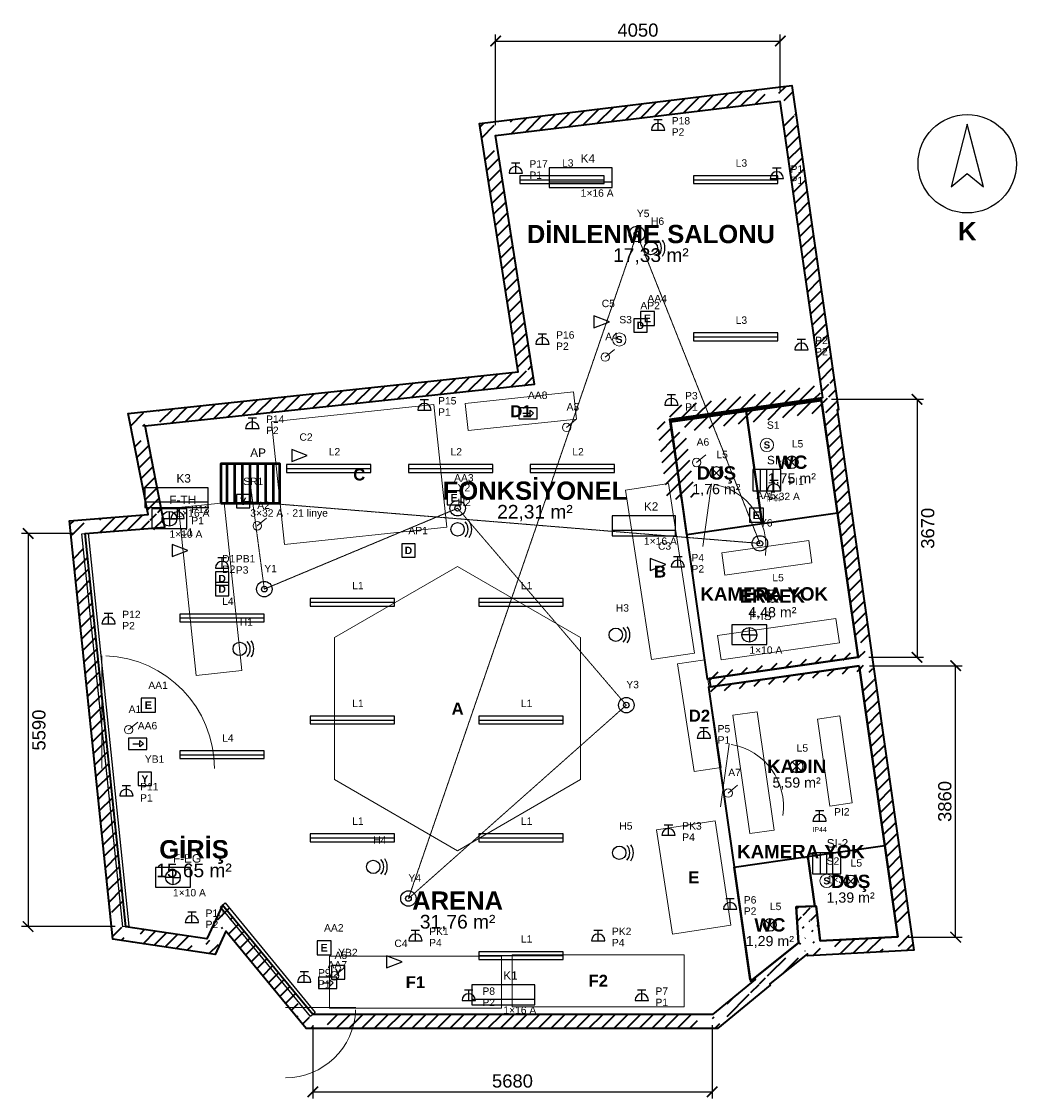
# Model space of a CAD drawing. Header units: millimetres. Extents: x -904 to 13250, y -1194 to 14122.
import ezdxf
from ezdxf.enums import TextEntityAlignment as Align

# ---------------------------------------------------------------- set-up
doc = ezdxf.new("R2010")
doc.units = ezdxf.units.MM
doc.linetypes.add('DASHED', pattern=[1.524, 1.27, -0.254])
for name, color, linetype, lineweight in [('A-CEPHE', 5, 'Continuous', 25), ('A-DUVAR-MEVCUT', 8, 'Continuous', 35), ('A-DUVAR-YENI', 1, 'Continuous', 35), ('A-EKIPMAN', 9, 'Continuous', 18), ('A-KAPI', 8, 'Continuous', 18), ('A-MOBILYA', 9, 'Continuous', 18), ('A-YAZI', 8, 'Continuous', 13), ('E-AYD-ACIL', 3, 'Continuous', 25), ('E-AYD-ANAHTAR', 2, 'Continuous', 18), ('E-AYD-ARMATUR', 2, 'Continuous', 25), ('E-AYD-DOWNLIGHT', 2, 'Continuous', 25), ('E-KUVVET-CIHAZ', 5, 'Continuous', 25), ('E-KUVVET-PRIZ', 5, 'Continuous', 25), ('E-PANO', 7, 'Continuous', 50), ('E-YAZI', 7, 'Continuous', 13), ('E-ZAYIF-KAMERA', 6, 'Continuous', 25), ('E-ZAYIF-LINYE', 6, 'DASHED', 13), ('E-ZAYIF-SES', 6, 'Continuous', 25), ('E-ZAYIF-VERI', 6, 'Continuous', 25), ('E-ZAYIF-YANGIN', 1, 'Continuous', 25), ('G-KUZEY', 7, 'Continuous', 25), ('G-OLCU', 7, 'Continuous', 13)]:
    doc.layers.add(name, color=color, linetype=linetype, lineweight=lineweight)
doc.styles.add('GYM', font='arial.ttf')
doc.styles.add('GYM-B', font='arialbd.ttf')
doc.dimstyles.new('GYM-75', dxfattribs={"dimscale": 75, "dimtxt": 2.5, "dimasz": 2, "dimexe": 1.25, "dimexo": 2, "dimgap": 0.8, "dimtad": 1, "dimdec": 0, "dimtxsty": 'GYM', "dimblk": 'ARCHTICK', "dimcen": 2.5, "dimclrt": 7, "dimazin": 3, "dimtfac": 1, "dimtmove": 0, "dimatfit": 3})

# ---------------------------------------------------------------- blocks, each defined once
blk = doc.blocks.new('G_KUZEY')
blk.add_lwpolyline([(0, 560), (-230, -330), (0, -140), (230, -330)], close=True)
blk.add_circle((0, 0), 700)
at = {"style": 'GYM-B'}
blk.add_text('K', height=260, dxfattribs=at).set_placement((0, -960), align=Align.MIDDLE_CENTER)
blk = doc.blocks.new('_ARCHTICK')
at = {"color": 0, "linetype": 'BYBLOCK', "const_width": 0.15}
blk.add_lwpolyline([(-0.5, -0.5), (0.5, 0.5)], dxfattribs=at)
blk = doc.blocks.new('E_ARMATUR_LINEER')
blk.add_line((-600, 0), (600, 0))
blk.add_lwpolyline([(-600, -55), (600, -55), (600, 55), (-600, 55)], close=True)
at = {"style": 'GYM'}
blk.add_attdef('LINYE', (0, 185), '', height=105, dxfattribs=at)
blk = doc.blocks.new('E_DOWNLIGHT')
for p, q in [((-64, -64), (64, 64)), ((-64, 64), (64, -64))]:
    blk.add_line(p, q)
blk.add_circle((0, 0), 90)
at = {"style": 'GYM'}
blk.add_attdef('LINYE', (0, 210), '', height=105, dxfattribs=at)
blk = doc.blocks.new('E_ACIL')
blk.add_lwpolyline([(-100, -100), (100, -100), (100, 100), (-100, 100)], close=True)
at = {"style": 'GYM-B'}
blk.add_text('E', height=110, dxfattribs=at).set_placement((0, 0), align=Align.MIDDLE_CENTER)
at = {"style": 'GYM'}
blk.add_attdef('KOD', (0, 230), '', height=105, dxfattribs=at)
blk = doc.blocks.new('E_YONLENDIRME')
for points in [[(-130, -80), (130, -80), (130, 80), (-130, 80)], [(30, 45), (80, 0), (30, -45)]]:
    blk.add_lwpolyline(points, close=True)
blk.add_lwpolyline([(-70, 0), (30, 0)])
at = {"style": 'GYM'}
blk.add_attdef('KOD', (0, 205), '', height=105, dxfattribs=at)
blk = doc.blocks.new('E_ANAHTAR')
blk.add_line((0, 0), (130, 110))
blk.add_circle((0, 0), 60)
at = {"style": 'GYM'}
blk.add_attdef('KOD', (0, 240), '', height=105, dxfattribs=at)
blk = doc.blocks.new('E_SENSOR')
blk.add_circle((0, 0), 95)
at = {"style": 'GYM-B'}
blk.add_text('S', height=100, dxfattribs=at).set_placement((0, 0), align=Align.MIDDLE_CENTER)
at = {"style": 'GYM'}
blk.add_attdef('KOD', (0, 230), '', height=105, dxfattribs=at)
blk = doc.blocks.new('E_PRIZ')
for p, q in [((-95, 0), (95, 0)), ((-60, 150), (60, 150)), ((0, 0), (0, 150))]:
    blk.add_line(p, q)
blk.add_arc((0, 0), 95, 0, 180)
at = {"style": 'GYM'}
for tag, p in [('KOD', (195, 80)), ('LINYE', (195, -80))]:
    blk.add_attdef(tag, p, '', height=105, dxfattribs=at)
blk = doc.blocks.new('E_PRIZ_IP44')
for p, q in [((-95, 0), (95, 0)), ((-60, 150), (60, 150)), ((0, 0), (0, 150))]:
    blk.add_line(p, q)
blk.add_arc((0, 0), 95, 0, 180)
at = {"style": 'GYM'}
blk.add_text('IP44', height=70, dxfattribs=at).set_placement((0, -120), align=Align.MIDDLE_CENTER)
blk.add_attdef('KOD', (205, 80), '', height=105, dxfattribs=at)
blk = doc.blocks.new('M_KLIMA_IC')
blk.add_line((-450, -60), (450, -60))
blk.add_lwpolyline([(-450, -140), (450, -140), (450, 140), (-450, 140)], close=True)
at = {"style": 'GYM'}
for tag, p, height in [('KOD', (0, 215), 120), ('KAPASITE', (0, -270), 105)]:
    blk.add_attdef(tag, p, '', height=height, dxfattribs=at)
blk = doc.blocks.new('M_ISITICI')
for p, q in [((-90, -150), (-90, 150)), ((0, -150), (0, 150)), ((90, -150), (90, 150))]:
    blk.add_line(p, q)
blk.add_lwpolyline([(-200, -150), (200, -150), (200, 150), (-200, 150)], close=True)
at = {"style": 'GYM'}
for tag, p, height in [('KOD', (0, 225), 120), ('GUC', (0, -285), 105)]:
    blk.add_attdef(tag, p, '', height=height, dxfattribs=at)
blk = doc.blocks.new('M_FAN')
for q in [(-105, 0), (0, 105), (105, 0), (0, -105)]:
    blk.add_line((0, 0), q)
blk.add_lwpolyline([(-250, -140), (250, -140), (250, 140), (-250, 140)], close=True)
blk.add_circle((0, 0), 105)
at = {"style": 'GYM'}
for tag, p, height in [('KOD', (0, 210), 120), ('TANIM', (0, -270), 105)]:
    blk.add_attdef(tag, p, '', height=height, dxfattribs=at)
blk = doc.blocks.new('E_KAMERA')
blk.add_lwpolyline([(-110, -85), (110, 0), (-110, 85)], close=True)
at = {"style": 'GYM'}
blk.add_attdef('KOD', (0, 210), '', height=105, dxfattribs=at)
blk = doc.blocks.new('E_HOPARLOR')
blk.add_circle((0, 0), 95)
for radius, start, end in [(150, -45, 45), (200, -35, 35)]:
    blk.add_arc((0, 0), radius, start, end)
at = {"style": 'GYM'}
blk.add_attdef('KOD', (0, 330), '', height=105, dxfattribs=at)
blk = doc.blocks.new('E_VERI')
blk.add_lwpolyline([(-95, -95), (95, -95), (95, 95), (-95, 95)], close=True)
at = {"style": 'GYM-B'}
blk.add_text('D', height=105, dxfattribs=at).set_placement((0, 0), align=Align.MIDDLE_CENTER)
at = {"style": 'GYM'}
blk.add_attdef('KOD', (0, 230), '', height=105, dxfattribs=at)
blk = doc.blocks.new('E_DEDEKTOR')
for radius in [110, 40]:
    blk.add_circle((0, 0), radius)
at = {"style": 'GYM'}
blk.add_attdef('KOD', (0, 240), '', height=105, dxfattribs=at)
blk = doc.blocks.new('E_YANGIN_BUTON')
blk.add_lwpolyline([(-95, -95), (95, -95), (95, 95), (-95, 95)], close=True)
at = {"style": 'GYM-B'}
blk.add_text('Y', height=105, dxfattribs=at).set_placement((0, 0), align=Align.MIDDLE_CENTER)
at = {"style": 'GYM'}
blk.add_attdef('KOD', (0, 230), '', height=105, dxfattribs=at)
blk = doc.blocks.new('E_PANO')
for p, q in [((-330, -280), (-330, 280)), ((-220, -280), (-220, 280)), ((-110, -280), (-110, 280)), ((0, -280), (0, 280)), ((110, -280), (110, 280)), ((220, -280), (220, 280)), ((330, -280), (330, 280))]:
    blk.add_line(p, q)
blk.add_lwpolyline([(-420, -280), (420, -280), (420, 280), (-420, 280)], close=True)
at = {"style": 'GYM'}
for tag, p, height in [('KOD', (0, 380), 120), ('TANIM', (0, -470), 105)]:
    blk.add_attdef(tag, p, '', height=height, dxfattribs=at)

msp = doc.modelspace()

# ---------------------------------------------------------------- hatches: boundary and pattern name
at = {"layer": 'A-DUVAR-MEVCUT'}
h = msp.add_hatch(dxfattribs=at)
h.set_pattern_fill('ANSI31', scale=40)
h.paths.add_polyline_path([(11012, 4959), (11563, 1104), (11761, 1132.3), (11210, 4987.3)])
h.paths.add_polyline_path([(11353, 1093), (11563, 1104), (11533, 1314), (11735, 1314), (11773, 1048.3), (11773, 914.7), (11377.4, 894), (11353, 894)])
h.paths.add_polyline_path([(11563, 1104), (10456, 1046), (10466.5, 846.3), (11573.5, 904.3)])
h.paths.add_polyline_path([(10432.3, 1256), (10456, 1046), (10666, 1057), (10666, 856.7), (10278.4, 836.4), (10275.5, 862.3), (10246, 838.7), (10246, 1256)])
h.paths.add_polyline_path([(10456, 1046), (10400, 1542), (10201.3, 1519.6), (10257.3, 1023.6)])
h.paths.add_polyline_path([(10190, 1332), (10190, 1534.6), (10400, 1542), (10423.7, 1332)])
h.paths.add_polyline_path([(10400, 1542), (10116, 1532), (10123, 1332.1), (10407, 1342.1)])
h.paths.add_polyline_path([(10326, 1322), (10129.9, 1322), (10116, 1532), (10326, 1539.4)])
h.paths.add_polyline_path([(10116, 1532), (10150, 1018), (10349.6, 1031.2), (10315.6, 1545.2)])
h.paths.add_polyline_path([(9940, 850.4), (10150, 1018), (10136.1, 1228), (10360, 1228), (10360, 840.7), (10278.4, 836.4), (10275.5, 862.3), (10207.5, 808), (9940, 808)])
h.paths.add_polyline_path([(10150, 1018), (9527.5, 521.1), (9652.2, 364.8), (10274.8, 861.7)])
h.paths.add_polyline_path([(9317.5, 322.8), (9531, 498), (9527.5, 521.1), (9737.5, 688.7), (9737.5, 408.7), (9618.5, 311.1), (9317.5, 311.1)])
h.paths.add_polyline_path([(9527.5, 521.1), (9531, 498), (9728.7, 528.2), (9725.2, 551.3)])
h.paths.add_polyline_path([(9321, 325.7), (9531, 498), (9527.5, 521.1), (9741, 691.5), (9741, 411.6), (9590.4, 288), (9321, 288)])
h.paths.add_polyline_path([(9531, 498), (8924, 0), (9050.9, -154.6), (9657.9, 343.4)])
h.paths.add_polyline_path([(9134, -86.4), (8995.5, -200), (8714, -200), (8714, 0), (8924, 0), (9134, 172.3)])
h.paths.add_polyline_path([(8924, 0), (3241, 0), (3241, -200), (8924, -200)])
h.paths.add_polyline_path([(3067.6, 210), (3241, 0), (3451, 0), (3451, -200), (3146.8, -200), (3031, -59.8), (3031, 210)])
h.paths.add_polyline_path([(3241, 0), (1957, 1555), (1802.8, 1427.7), (3086.8, -127.3)])
h.paths.add_polyline_path([(1858.6, 1345), (1957, 1555), (2130.4, 1345)])
h.paths.add_polyline_path([(1957, 1555), (1732, 1075), (1913.1, 990.1), (2138.1, 1470.1)])
h.paths.add_polyline_path([(1522, 904.1), (1522, 1106.3), (1732, 1075), (1830.4, 1285), (1942, 1285), (1942, 1051.8), (1854.4, 865), (1784.2, 865)])
h.paths.add_polyline_path([(1732, 1075), (579, 1247), (549.5, 1049.2), (1702.5, 877.2)])
h.paths.add_polyline_path([(557.3, 1457), (579, 1247), (789, 1215.7), (789, 1037), (631.2, 1037), (396, 1072.1), (369, 1333.3), (369, 1457)])
h.paths.add_polyline_path([(579, 1247), (0, 6840), (-198.9, 6819.4), (380.1, 1226.4)])
h.paths.add_polyline_path([(210, 6856.8), (0, 6840), (21.7, 6630), (-179.3, 6630), (-210, 6926.3), (-210, 7023.8), (116.8, 7050), (210, 7050)])
h.paths.add_polyline_path([(0, 6840), (1136, 6931), (1120, 7130.4), (-16, 7039.4)])
h.paths.add_polyline_path([(1094.8, 7141), (1136, 6931), (926, 6914.2), (926, 7141)])
h.paths.add_polyline_path([(1136, 6931), (853, 8372), (656.7, 8333.5), (939.7, 6892.5)])
h.paths.add_polyline_path([(1063, 8394.5), (853, 8372), (894.2, 8162), (690.4, 8162), (643, 8403.5), (643, 8550.7), (935.7, 8582), (1063, 8582)])
h.paths.add_polyline_path([(853, 8372), (6392, 8965), (6370.7, 9163.9), (831.7, 8570.9)])
h.paths.add_polyline_path([(6359.2, 9175), (6392, 8965), (6182, 8942.5), (6182, 9175)])
h.paths.add_polyline_path([(6392, 8965), (5840, 12499), (5642.4, 12468.1), (6194.4, 8934.1)])
h.paths.add_polyline_path([(6050, 12524.5), (5840, 12499), (5872.8, 12289), (5670.4, 12289), (5630, 12547.5), (5630, 12675), (5910.3, 12709), (6050, 12709)])
h.paths.add_polyline_path([(5840, 12499), (9885, 12990), (9860.9, 13188.5), (5815.9, 12697.5)])
h.paths.add_polyline_path([(9915.2, 12780), (9885, 12990), (9675, 12964.5), (9675, 13166), (9955.3, 13200), (10056.9, 13200), (10095, 12934.7), (10095, 12780)])
h.paths.add_polyline_path([(9885, 12990), (10491, 8771), (10689, 8799.4), (10083, 13018.4)])
h.paths.add_polyline_path([(10500.3, 8561), (10473, 8753), (10281, 8725.3), (10281, 8741.2), (10491, 8771), (10460.8, 8981), (10662.9, 8981), (10701, 8715.7), (10701, 8598.8), (10697.1, 8598.2), (10701, 8570.5), (10701, 8561)])
h.paths.add_polyline_path([(10491, 8771), (8314, 8462), (8342.1, 8264), (10519.1, 8573)])
h.paths.add_polyline_path([(8524, 8472.1), (8329, 8444), (8356.2, 8252), (8346.1, 8252), (8314, 8462), (8524, 8491.8)])
h.paths.add_polyline_path([(8314, 8462), (8485.6, 7338.9), (8683.3, 7369.1), (8511.7, 8492.2)])
h.paths.add_polyline_path([(8455.9, 7548.9), (8485.6, 7338.9), (8453.5, 7548.9)])
h.paths.add_polyline_path([(8485.6, 7338.9), (8329, 8444), (8131, 8415.9), (8287.6, 7310.9)])
h.paths.add_polyline_path([(8539, 8474.3), (8329, 8444), (8358.8, 8234), (8348.8, 8234), (8314, 8462), (8539, 8493.9)])
h.paths.add_polyline_path([(8329, 8444), (10473, 8753), (10444.5, 8951), (8300.5, 8642)])
h.paths.add_polyline_path([(10502.9, 8543), (10473, 8753), (10263, 8722.7), (10263, 8738.6), (10491, 8771), (10463.4, 8963), (10665.5, 8963), (10683, 8841), (10683, 8543)])
h.paths.add_polyline_path([(10473, 8753), (10996, 5080), (11194, 5108.2), (10671, 8781.2)])
h.paths.add_polyline_path([(11024.7, 4870), (11012, 4959), (10786, 4926.8), (10786, 5050.2), (10996, 5080), (10966.1, 5290), (11168.1, 5290), (11206, 5023.9), (11206, 4870)])
h.paths.add_polyline_path([(10996, 5080), (8876.8, 4779), (8904.9, 4580.9), (11024.1, 4882)])
h.paths.add_polyline_path([(9086.8, 4685.1), (8895.3, 4657.9), (8876.8, 4779), (9086.8, 4808.8)])
h.paths.add_polyline_path([(8876.8, 4779), (8895.3, 4657.9), (9093, 4688.1), (9074.5, 4809.2)])
h.paths.add_polyline_path([(9105.3, 4687.8), (8895.3, 4657.9), (8876.8, 4779), (9105.3, 4811.4)])
h.paths.add_polyline_path([(8895.3, 4657.9), (11012, 4959), (10983.8, 5157), (8867.1, 4855.9)])
h.paths.add_polyline_path([(11042, 4749), (11012, 4959), (10802, 4929.1), (10802, 5052.4), (10996, 5080), (10983.3, 5169), (11185.3, 5169), (11222, 4911.6), (11222, 4910.1), (11221, 4910), (11222, 4903.3), (11222, 4749)])

# ---------------------------------------------------------------- linework, layer by layer
at = {"layer": 'A-CEPHE'}
for points in [[(-44.8, 6835.4), (44.8, 6844.6), (624.8, 1254.6), (535.2, 1245.4)], [(3274.8, 28.5), (3205.2, -28.5), (1925.2, 1531.5), (1994.8, 1588.5)]]:
    msp.add_lwpolyline(points, close=True, dxfattribs=at)
at = {"layer": 'A-DUVAR-MEVCUT'}
for points in [[(11221, 4910), (11791.9, 915.7), (10278.4, 836.4), (10275.5, 862.3), (9742.7, 436.9), (9745.9, 415.6), (8995.5, -200), (3146.8, -200), (2004, 1184), (1849.9, 855.2), (396, 1072.1), (-220, 7023), (896.5, 7112.5), (614.7, 8547.6), (6162, 9141.5), (5610.5, 12672.6), (10055.1, 13212.1), (10717.5, 8601.1), (10697.1, 8598.2), (11222.2, 4910.1)], [(11012, 4959), (11563, 1104), (10456, 1046), (10400, 1542), (10116, 1532), (10150, 1018), (9527.5, 521.1), (9531, 498), (8924, 0), (3241, 0), (1957, 1555), (1732, 1075), (579, 1247), (0, 6840), (1136, 6931), (853, 8372), (6392, 8965), (5840, 12499), (9885, 12990), (10491, 8771), (8314, 8462), (8485.6, 7338.9), (8329, 8444), (10473, 8753), (10996, 5080), (8876.8, 4779), (8895.3, 4657.9)]]:
    msp.add_lwpolyline(points, close=True, dxfattribs=at)
at = {"layer": 'A-DUVAR-YENI'}
for points in [[(10473, 8753), (8329, 8444), (8849, 4775), (10996, 5080)], [(10475.8, 8733.2), (10704.2, 7129.4), (9632.7, 6976.8), (9404.3, 8580.6)], [(9403.3, 8580.5), (9631.7, 6976.7), (8558.6, 6823.9), (8331.3, 8427.8)], [(11012, 4959), (8868, 4654), (9466, 472), (10150, 1018), (10116, 1532), (10400, 1542), (10456, 1046), (11563, 1104)], [(11377.5, 2402), (11563, 1104), (10456, 1046), (10400, 1542), (10381.8, 1541.4), (10281.1, 2245.2)], [(10280.1, 2245.1), (10380.8, 1541.3), (10116, 1532), (10150, 1018), (9496.8, 496.6), (9463.2, 491.8), (9233.9, 2095.5)]]:
    msp.add_lwpolyline(points, close=True, dxfattribs=at)
at = {"layer": 'A-EKIPMAN'}
for points in [[(6991.3, 8468.5), (6949.9, 8856.3), (5408.7, 8691.5), (5450.1, 8303.7)], [(4960.5, 8673.3), (2653.6, 8426.8), (2839.5, 6686.7), (5146.4, 6933.2)], [(8301.9, 7552.9), (7689, 7459.1), (8058.1, 5047.1), (8671, 5140.9)], [(5300, 6369.9), (3550.7, 5359.9), (3550.7, 3340.1), (5300, 2330.1), (7049.3, 3340.1), (7049.3, 5359.9)], [(8815.5, 5045.6), (8430, 4986.6), (8664.5, 3454.4), (9050, 3513.4)], [(9188.6, 1272.2), (8961.7, 2754.9), (8131.4, 2627.8), (8358.3, 1145.1)], [(5925, 90), (5925, 830), (3475, 830), (3475, 90)], [(8525, 110), (8525, 850), (6075, 850), (6075, 110)]]:
    msp.add_lwpolyline(points, close=True, dxfattribs=at)
at = {"layer": 'A-KAPI'}
for p, q in [((8787.4, 6654.4), (8912.6, 7545.6)), ((240, 3500), (240, 5100)), ((9037.4, 2954.4), (9162.6, 3845.6)), ((2850, 100), (3850, 100))]:
    msp.add_line(p, q, dxfattribs=at)
for centre, radius, start, end in [((8787.4, 6654.4), 900, -8, 80), ((240, 3500), 1600, 0, 88), ((9037.4, 2954.4), 900, -8, 80), ((2850, 100), 1000, -90, -2)]:
    msp.add_arc(centre, radius, start, end, dxfattribs=at)
at = {"layer": 'A-MOBILYA'}
for points in [[(1977.8, 7277.4), (1331.3, 7209.5), (1582.2, 4822.6), (2228.7, 4890.5)], [(9058.5, 6566.5), (9103.5, 6249.7), (10341, 6425.5), (10296, 6742.3)], [(8998.1, 5391.3), (9047.4, 5044.8), (10730.5, 5283.9), (10681.2, 5630.4)], [(9561.8, 4306.6), (9215.3, 4257), (9456, 2574.1), (9802.5, 2623.7)], [(10737, 4247.3), (10420.3, 4202), (10597.2, 2964.6), (10914, 3009.9)]]:
    msp.add_lwpolyline(points, close=True, dxfattribs=at)
at = {"layer": 'E-ZAYIF-LINYE'}
msp.add_lwpolyline([(2350, 7550), (2550, 6050), (5300, 7200), (7700, 4400), (4600, 1650), (7850, 11100), (9600, 6700), (2250, 7300)], dxfattribs=at)

# ---------------------------------------------------------------- block references
at = {"layer": 'E-AYD-ACIL'}
for name, p, values in [('E_ACIL', (8000, 9900), {'KOD': 'AA4'}), ('E_YONLENDIRME', (6300, 8550), {'KOD': 'AA8'}), ('E_ACIL', (5250, 7350), {'KOD': 'AA3'}), ('E_ACIL', (9550, 7100), {'KOD': 'AA5'}), ('E_ACIL', (900, 4400), {'KOD': 'AA1'}), ('E_YONLENDIRME', (750, 3850), {'KOD': 'AA6'}), ('E_ACIL', (3400, 950), {'KOD': 'AA2'}), ('E_YONLENDIRME', (3450, 450), {'KOD': 'AA7'})]:
    msp.add_blockref(name, p, dxfattribs=at).add_auto_attribs(values)
at = {"layer": 'E-AYD-ANAHTAR'}
for name, p, values in [('E_SENSOR', (7600, 9600), {'KOD': 'S3'}), ('E_ANAHTAR', (7400, 9350), {'KOD': 'A4'}), ('E_ANAHTAR', (6850, 8350), {'KOD': 'A3'}), ('E_SENSOR', (9700, 8100), {'KOD': 'S1'}), ('E_ANAHTAR', (8700, 7850), {'KOD': 'A6'}), ('E_ANAHTAR', (2450, 6950), {'KOD': 'A2'}), ('E_ANAHTAR', (620, 4050), {'KOD': 'A1'}), ('E_ANAHTAR', (9150, 3150), {'KOD': 'A7'}), ('E_SENSOR', (10550, 1900), {'KOD': 'S2'}), ('E_ANAHTAR', (3550, 550), {'KOD': 'A5'})]:
    msp.add_blockref(name, p, dxfattribs=at).add_auto_attribs(values)
at = {"layer": 'E-AYD-ARMATUR'}
for p, values in [((6785.2, 11872.5), {'LINYE': 'L3'}), ((9255.7, 11872.5), {'LINYE': 'L3'}), ((9255.7, 9637.5), {'LINYE': 'L3'}), ((3466.4, 7765.5), {'LINYE': 'L2'}), ((5199.1, 7765.5), {'LINYE': 'L2'}), ((6931.9, 7765.5), {'LINYE': 'L2'}), ((3800, 5862.5), {'LINYE': 'L1'}), ((6200, 5862.5), {'LINYE': 'L1'}), ((1950, 5640.5), {'LINYE': 'L4'}), ((3800, 4187.5), {'LINYE': 'L1'}), ((6200, 4187.5), {'LINYE': 'L1'}), ((1950, 3694.8), {'LINYE': 'L4'}), ((3800, 2512.5), {'LINYE': 'L1'}), ((6200, 2512.5), {'LINYE': 'L1'}), ((6200, 837.5), {'LINYE': 'L1'})]:
    msp.add_blockref('E_ARMATUR_LINEER', p, dxfattribs=at).add_auto_attribs(values)
at = {"layer": 'E-AYD-DOWNLIGHT'}
for p in [(10054.2, 7855), (8981.2, 7702.2), (9777.1, 5951.4), (10122.7, 3528.5), (10890.8, 1893.6), (9742.1, 1275)]:
    msp.add_blockref('E_DOWNLIGHT', p, dxfattribs=at).add_auto_attribs({'LINYE': 'L5'})
at = {"layer": 'E-KUVVET-CIHAZ'}
for name, p, values in [('M_KLIMA_IC', (7050, 11900), {'KOD': 'K4', 'KAPASITE': '1×16 A'}), ('M_ISITICI', (9700, 7600), {'KOD': 'SI-1', 'GUC': '1×32 A'}), ('M_KLIMA_IC', (1300, 7350), {'KOD': 'K3', 'KAPASITE': '1×16 A'}), ('M_FAN', (1200, 7050), {'KOD': 'F-TH', 'TANIM': '1×10 A'}), ('M_KLIMA_IC', (7950, 6950), {'KOD': 'K2', 'KAPASITE': '1×16 A'}), ('M_FAN', (9450, 5400), {'KOD': 'F-IS', 'TANIM': '1×10 A'}), ('M_ISITICI', (10550, 2150), {'KOD': 'SI-2', 'GUC': '1×32 A'}), ('M_FAN', (1250, 1950), {'KOD': 'F-EG', 'TANIM': '1×10 A'}), ('M_KLIMA_IC', (5950, 280), {'KOD': 'K1', 'KAPASITE': '1×16 A'})]:
    msp.add_blockref(name, p, dxfattribs=at).add_auto_attribs(values)
at = {"layer": 'E-KUVVET-PRIZ'}
for name, p, values in [('E_PRIZ', (8150.8, 12578), {'KOD': 'P18', 'LINYE': 'P2'}), ('E_PRIZ', (6125.9, 11964.6), {'KOD': 'P17', 'LINYE': 'P1'}), ('E_PRIZ', (9840.9, 11890.7), {'KOD': 'P1', 'LINYE': 'P1'}), ('E_PRIZ', (6505.8, 9532.4), {'KOD': 'P16', 'LINYE': 'P2'}), ('E_PRIZ', (10190.9, 9453.9), {'KOD': 'P2', 'LINYE': 'P2'}), ('E_PRIZ', (4827.3, 8596.3), {'KOD': 'P15', 'LINYE': 'P1'}), ('E_PRIZ', (8340.5, 8667.8), {'KOD': 'P3', 'LINYE': 'P1'}), ('E_PRIZ', (2379.6, 8334.3), {'KOD': 'P14', 'LINYE': 'P2'}), ('E_PRIZ_IP44', (9800, 7450), {'KOD': 'PI1'}), ('E_PRIZ', (1316, 7052.1), {'KOD': 'P13', 'LINYE': 'P1'}), ('E_PRIZ', (1950, 6350), {'KOD': 'PB1', 'LINYE': 'P3'}), ('E_PRIZ', (8432.1, 6365.3), {'KOD': 'P4', 'LINYE': 'P2'}), ('E_PRIZ', (333.9, 5557.1), {'KOD': 'P12', 'LINYE': 'P2'}), ('E_PRIZ', (8803.9, 3931.8), {'KOD': 'P5', 'LINYE': 'P1'}), ('E_PRIZ', (587.4, 3108.4), {'KOD': 'P11', 'LINYE': 'P1'}), ('E_PRIZ_IP44', (10450, 2750), {'KOD': 'PI2'}), ('E_PRIZ', (8300, 2550), {'KOD': 'PK3', 'LINYE': 'P4'}), ('E_PRIZ', (9175.8, 1498.4), {'KOD': 'P6', 'LINYE': 'P2'}), ('E_PRIZ', (1519.8, 1308.9), {'KOD': 'P10', 'LINYE': 'P2'}), ('E_PRIZ', (4700, 1050), {'KOD': 'PK1', 'LINYE': 'P4'}), ('E_PRIZ', (7300, 1050), {'KOD': 'PK2', 'LINYE': 'P4'}), ('E_PRIZ', (3119, 461.9), {'KOD': 'P9', 'LINYE': 'P1'}), ('E_PRIZ', (5457.3, 200), {'KOD': 'P8', 'LINYE': 'P2'}), ('E_PRIZ', (7919.1, 200), {'KOD': 'P7', 'LINYE': 'P1'})]:
    msp.add_blockref(name, p, dxfattribs=at).add_auto_attribs(values)
at = {"layer": 'E-PANO'}
msp.add_blockref('E_PANO', (2350, 7550), dxfattribs=at).add_auto_attribs({'KOD': 'AP', 'TANIM': '3×32 A · 21 linye'})
at = {"layer": 'E-ZAYIF-KAMERA'}
for p, values in [((7350, 9850), {'KOD': 'C5'}), ((3050, 7950), {'KOD': 'C2'}), ((1350, 6600), {'KOD': 'C1'}), ((8150, 6400), {'KOD': 'C3'}), ((4400, 750), {'KOD': 'C4'})]:
    msp.add_blockref('E_KAMERA', p, dxfattribs=at).add_auto_attribs(values)
at = {"layer": 'E-ZAYIF-SES'}
for p, values in [((8050, 10900), {'KOD': 'H6'}), ((5300, 6900), {'KOD': 'H2'}), ((7550, 5400), {'KOD': 'H3'}), ((2200, 5200), {'KOD': 'H1'}), ((7600, 2300), {'KOD': 'H5'}), ((4100, 2100), {'KOD': 'H4'})]:
    msp.add_blockref('E_HOPARLOR', p, dxfattribs=at).add_auto_attribs(values)
at = {"layer": 'E-ZAYIF-VERI'}
for p, values in [((7900, 9800), {'KOD': 'AP2'}), ((4600, 6600), {'KOD': 'AP1'}), ((1950, 6200), {'KOD': 'D1'}), ((1950, 6050), {'KOD': 'D2'})]:
    msp.add_blockref('E_VERI', p, dxfattribs=at).add_auto_attribs(values)
at = {"layer": 'E-ZAYIF-YANGIN'}
for name, p, values in [('E_DEDEKTOR', (7850, 11100), {'KOD': 'Y5'}), ('E_YANGIN_BUTON', (2250, 7300), {'KOD': 'SR1'}), ('E_DEDEKTOR', (5300, 7200), {'KOD': 'Y2'}), ('E_DEDEKTOR', (9600, 6700), {'KOD': 'Y6'}), ('E_DEDEKTOR', (2550, 6050), {'KOD': 'Y1'}), ('E_DEDEKTOR', (7700, 4400), {'KOD': 'Y3'}), ('E_YANGIN_BUTON', (850, 3350), {'KOD': 'YB1'}), ('E_DEDEKTOR', (4600, 1650), {'KOD': 'Y4'}), ('E_YANGIN_BUTON', (3600, 600), {'KOD': 'YB2'})]:
    msp.add_blockref(name, p, dxfattribs=at).add_auto_attribs(values)
at = {"layer": 'G-KUZEY'}
msp.add_blockref('G_KUZEY', (12550, 12100), dxfattribs=at)

# ---------------------------------------------------------------- texts
at = {"layer": 'A-EKIPMAN', "style": 'GYM-B'}
for s, p in [('D1', (6200, 8580)), ('C', (3900, 7680)), ('B', (8180, 6300)), ('A', (5300, 4350)), ('D2', (8740, 4250)), ('E', (8660, 1950)), ('F1', (4700, 460)), ('F2', (7300, 480))]:
    msp.add_text(s, height=170, dxfattribs=at).set_placement(p, align=Align.MIDDLE_CENTER)
at = {"layer": 'A-YAZI'}
for s, height, style, p in [('DİNLENME SALONU', 260, 'GYM-B', (8050, 11100)), ('17,33 m²', 195, 'GYM', (8050, 10800)), ('DUŞ', 190, 'GYM-B', (8981.2, 7702.2)), ('WC', 190, 'GYM-B', (10054.2, 7855)), ('1,75 m²', 145, 'GYM', (10054.2, 7625)), ('FONKSİYONEL', 260, 'GYM-B', (6400, 7450)), ('1,76 m²', 145, 'GYM', (8981.2, 7472.2)), ('22,31 m²', 195, 'GYM', (6400, 7150)), ('ERKEK', 190, 'GYM-B', (9777.1, 5951.4)), ('4,48 m²', 145, 'GYM', (9777.1, 5721.4)), ('KADIN', 190, 'GYM-B', (10122.7, 3528.5)), ('5,59 m²', 145, 'GYM', (10122.7, 3298.5)), ('GİRİŞ', 260, 'GYM-B', (1550, 2350)), ('15,65 m²', 195, 'GYM', (1550, 2050)), ('DUŞ', 190, 'GYM-B', (10890.8, 1893.6)), ('ARENA', 260, 'GYM-B', (5300, 1620)), ('1,39 m²', 145, 'GYM', (10890.8, 1663.6)), ('31,76 m²', 195, 'GYM', (5300, 1320)), ('WC', 190, 'GYM-B', (9742.1, 1275)), ('1,29 m²', 145, 'GYM', (9742.1, 1045))]:
    msp.add_text(s, height=height, dxfattribs=dict(at, style=style)).set_placement(p, align=Align.MIDDLE_CENTER)
at = {"layer": 'E-YAZI', "color": 1, "style": 'GYM-B'}
for p in [(9661.9, 5982), (10184.2, 2318)]:
    msp.add_text('KAMERA YOK', height=190, dxfattribs=at).set_placement(p, align=Align.MIDDLE_CENTER)

# ---------------------------------------------------------------- dimensions: what is measured, and where the dimension line sits
at = {"layer": 'G-OLCU'}
for base, p1, p2 in [((5840, 13845), (5840, 12500), (9890, 12990)), ((3240, -1100), (3240, 0), (8920, 0))]:
    msp.add_linear_dim(base=base, p1=p1, p2=p2, dimstyle='GYM-75', dxfattribs=at).render()
for base, p1, p2 in [((11835, 8750), (10470, 8750), (11000, 5080)), ((-810, 6840), (0, 6840), (580, 1250)), ((12385, 1100), (11560, 1100), (11010, 4960))]:
    msp.add_linear_dim(base=base, p1=p1, p2=p2, angle=90, dimstyle='GYM-75', dxfattribs=at).render()

doc.saveas('drawing.dxf')
